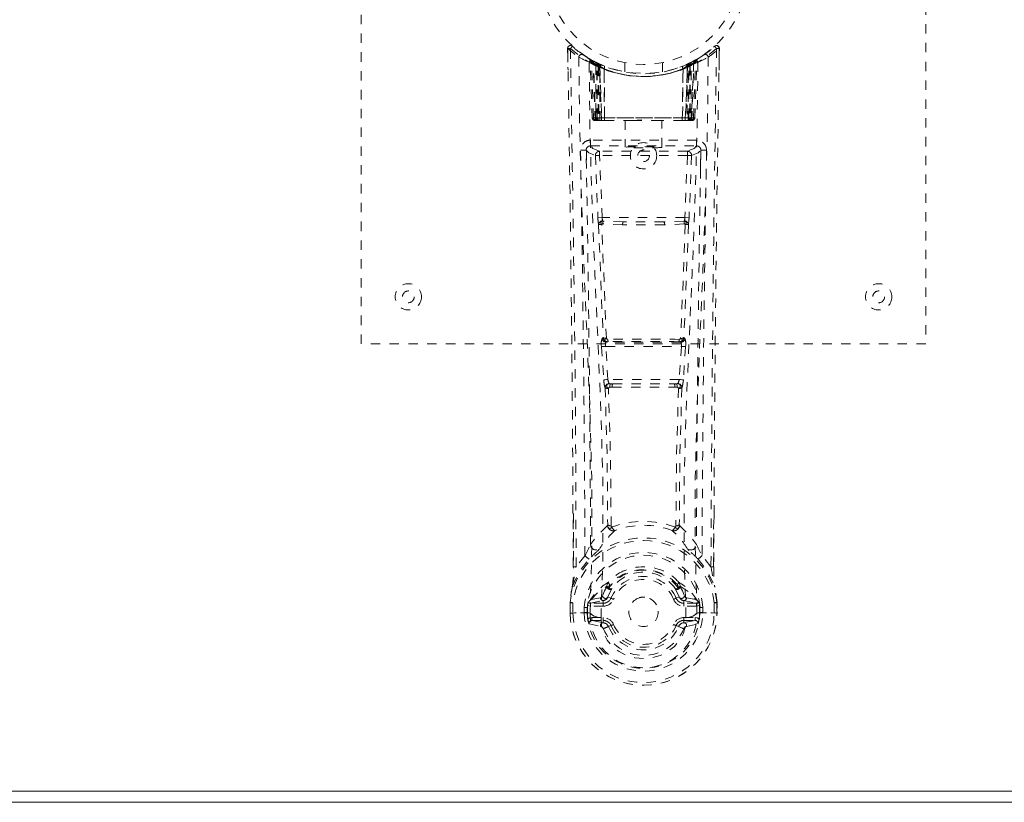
# Model space of a CAD drawing. Header units: inches. Extents: x 15 to 98.5, y 43.6 to 61.3.
# Tile 3 of 7: x 50.1 to 60.6, y 43.6 to 51.9. Entities that reach past the tile are written whole.
import ezdxf

# ---------------------------------------------------------------- set-up
doc = ezdxf.new("R2010")
doc.units = ezdxf.units.IN
doc.header["$MEASUREMENT"] = 0
doc.linetypes.add('SLD-Dashed', pattern=[0.075, 0.05, -0.025])
doc.linetypes.add('SLD-Solid', pattern=[0])

msp = doc.modelspace()

# ---------------------------------------------------------------- linework, layer by layer
at = {"color": 7, "linetype": 'SLD-Dashed', "lineweight": 0}
for p, q in [((53.779, 48.431), (53.779, 56.431)), ((59.779, 56.431), (59.779, 48.431)), ((55.972, 51.572), (55.976, 51.342)), ((55.973, 51.502), (55.972, 51.572)), ((55.974, 51.572), (55.975, 51.502)), ((56.022, 51.595), (56.033, 51.585)), ((57.417, 51.502), (57.476, 51.545)), ((57.524, 51.585), (57.535, 51.595)), ((57.581, 51.342), (57.585, 51.572)), ((57.583, 51.515), (57.583, 51.572)), ((57.585, 51.572), (57.584, 51.515)), ((56.211, 51.457), (56.198, 51.465)), ((56.217, 51.452), (56.203, 51.46)), ((56.226, 51.432), (56.212, 51.44)), ((56.233, 50.835), (56.212, 51.44)), ((56.247, 50.835), (56.226, 51.432)), ((56.276, 51.422), (56.229, 51.447)), ((56.313, 51.386), (56.244, 51.421)), ((56.266, 50.806), (56.244, 51.421)), ((56.272, 51.392), (56.285, 51.417)), ((56.272, 51.392), (56.272, 50.835)), ((56.282, 51.387), (56.272, 51.392)), ((56.296, 51.412), (56.281, 51.42)), ((56.282, 51.387), (56.294, 51.413)), ((56.285, 51.417), (56.294, 51.413)), ((56.285, 51.385), (56.298, 51.411)), ((56.295, 51.381), (56.307, 51.407)), ((56.297, 51.412), (56.296, 51.412)), ((56.304, 51.377), (56.316, 51.403)), ((56.314, 51.372), (56.325, 51.399)), ((56.579, 51.42), (56.579, 51.324)), ((56.979, 51.324), (56.979, 51.42)), ((57.232, 51.399), (57.241, 51.403)), ((57.241, 51.403), (57.253, 51.377)), ((57.313, 51.421), (57.245, 51.386)), ((57.262, 51.381), (57.25, 51.407)), ((57.26, 51.411), (57.272, 51.385)), ((57.262, 51.412), (57.261, 51.412)), ((57.328, 51.447), (57.262, 51.412)), ((57.263, 51.413), (57.273, 51.417)), ((57.273, 51.417), (57.285, 51.392)), ((57.285, 51.392), (57.276, 51.387)), ((57.285, 50.835), (57.285, 51.392)), ((57.291, 50.806), (57.313, 51.421)), ((57.311, 50.835), (57.332, 51.432)), ((57.324, 50.835), (57.345, 51.44)), ((57.328, 51.447), (57.34, 51.453)), ((57.345, 51.44), (57.332, 51.432)), ((57.36, 51.465), (57.346, 51.457)), ((56.282, 50.835), (56.282, 51.387)), ((56.286, 50.835), (56.285, 51.385)), ((56.285, 51.385), (56.295, 51.381)), ((56.295, 51.381), (56.295, 50.835)), ((56.304, 51.377), (56.304, 50.806)), ((56.314, 51.372), (56.304, 51.377)), ((56.313, 51.386), (56.314, 51.386)), ((56.332, 50.806), (56.313, 51.386)), ((56.314, 51.386), (56.334, 50.806)), ((56.314, 50.806), (56.314, 51.372)), ((56.359, 51.356), (56.36, 51.356)), ((56.363, 50.806), (56.359, 51.356)), ((56.36, 51.356), (56.366, 50.806)), ((56.364, 51.383), (56.362, 51.383)), ((57.191, 50.806), (57.197, 51.356)), ((57.195, 51.383), (57.193, 51.383)), ((57.199, 51.356), (57.194, 50.806)), ((57.197, 51.356), (57.199, 51.356)), ((57.223, 50.806), (57.244, 51.386)), ((57.245, 51.386), (57.225, 50.806)), ((57.244, 51.386), (57.245, 51.386)), ((57.253, 51.377), (57.244, 51.372)), ((57.244, 51.372), (57.244, 50.806)), ((57.253, 50.806), (57.253, 51.377)), ((57.262, 51.381), (57.272, 51.385)), ((57.262, 50.835), (57.262, 51.381)), ((57.272, 51.385), (57.271, 50.835)), ((57.276, 51.387), (57.276, 50.835)), ((56.233, 50.835), (56.247, 50.835)), ((56.266, 50.806), (56.332, 50.806)), ((56.272, 50.835), (56.282, 50.835)), ((57.276, 50.835), (56.282, 50.835)), ((56.295, 50.835), (56.286, 50.835)), ((56.295, 50.835), (57.262, 50.835)), ((56.328, 50.806), (56.314, 50.806)), ((56.332, 50.806), (56.334, 50.806)), ((56.334, 50.806), (56.363, 50.806)), ((56.363, 50.806), (56.366, 50.806)), ((56.366, 50.806), (56.662, 50.806)), ((56.584, 50.806), (56.584, 50.521)), ((56.662, 50.806), (56.896, 50.806)), ((56.896, 50.806), (57.191, 50.806)), ((56.974, 50.521), (56.974, 50.806)), ((57.191, 50.806), (57.194, 50.806)), ((57.194, 50.806), (57.223, 50.806)), ((57.225, 50.806), (57.291, 50.806)), ((57.244, 50.806), (57.229, 50.806)), ((57.271, 50.835), (57.262, 50.835)), ((57.276, 50.835), (57.285, 50.835)), ((57.311, 50.835), (57.324, 50.835)), ((56.214, 50.597), (56.214, 50.536)), ((57.343, 50.597), (56.214, 50.597)), ((57.343, 50.536), (57.343, 50.597)), ((56.173, 50.483), (56.173, 50.297)), ((56.214, 50.536), (57.343, 50.536)), ((56.312, 50.48), (56.312, 50.435)), ((57.245, 50.48), (56.312, 50.48)), ((57.245, 50.48), (57.245, 50.435)), ((57.384, 50.297), (57.384, 50.483)), ((56.267, 50.433), (56.294, 49.77)), ((56.339, 49.773), (56.312, 50.435)), ((57.245, 50.435), (56.312, 50.435)), ((57.245, 50.435), (57.219, 49.773)), ((57.29, 50.433), (57.263, 49.77)), ((56.339, 49.773), (56.294, 49.77)), ((57.219, 49.773), (56.339, 49.773)), ((56.56, 49.73), (56.349, 49.735)), ((56.997, 49.73), (56.56, 49.73)), ((57.208, 49.735), (56.997, 49.73)), ((57.263, 49.77), (57.219, 49.773)), ((56.557, 49.696), (56.346, 49.706)), ((57.212, 49.706), (57, 49.696)), ((56.35, 48.496), (56.338, 48.491)), ((57.208, 48.496), (57.219, 48.491)), ((59.779, 48.431), (53.779, 48.431)), ((56.332, 48.401), (56.356, 48.049)), ((56.377, 48.404), (57.181, 48.404)), ((56.4, 48.052), (56.377, 48.404)), ((56.383, 48.449), (56.394, 48.454)), ((57.175, 48.449), (56.383, 48.449)), ((57.181, 48.404), (57.157, 48.052)), ((57.163, 48.454), (57.175, 48.449)), ((57.225, 48.401), (57.202, 48.049)), ((56.356, 48.049), (56.358, 48.021)), ((57.157, 48.052), (56.4, 48.052)), ((57.202, 48.049), (57.199, 48.021)), ((56.445, 47.97), (56.422, 47.97)), ((56.451, 48.007), (56.425, 48.007)), ((56.451, 48.007), (57.106, 48.007)), ((57.132, 48.007), (57.106, 48.007)), ((57.135, 47.971), (57.112, 47.97)), ((56.032, 46.059), (56.03, 46.626)), ((57.528, 46.613), (57.525, 46.059)), ((56.157, 46.179), (56.062, 46.061)), ((57.495, 46.061), (57.401, 46.179)), ((56.389, 45.853), (56.389, 45.847)), ((56.396, 45.881), (56.406, 45.896)), ((56.409, 45.846), (56.409, 45.84)), ((57.149, 45.84), (57.148, 45.846)), ((57.152, 45.896), (57.161, 45.881)), ((57.168, 45.853), (57.168, 45.847)), ((56.442, 45.83), (56.401, 45.74)), ((56.401, 45.74), (56.432, 45.727)), ((57.157, 45.74), (57.115, 45.83)), ((57.125, 45.727), (57.157, 45.74)), ((57.157, 45.74), (57.168, 45.721)), ((55.998, 45.682), (55.998, 45.678)), ((55.998, 45.569), (55.998, 45.678)), ((55.999, 45.678), (55.999, 45.569)), ((56.027, 45.678), (56.028, 45.57)), ((56.178, 45.625), (56.182, 45.64)), ((56.182, 45.64), (56.183, 45.573)), ((56.222, 45.711), (56.206, 45.698)), ((56.206, 45.698), (56.206, 45.698)), ((56.206, 45.698), (56.206, 45.698)), ((56.216, 45.672), (56.35, 45.702)), ((56.216, 45.672), (56.216, 45.642)), ((56.35, 45.672), (56.216, 45.672)), ((56.35, 45.642), (56.216, 45.642)), ((56.32, 45.731), (56.222, 45.711)), ((56.35, 45.702), (56.35, 45.672)), ((56.35, 45.642), (56.35, 45.672)), ((57.207, 45.702), (57.341, 45.672)), ((57.207, 45.672), (57.207, 45.702)), ((57.341, 45.672), (57.207, 45.672)), ((57.207, 45.642), (57.207, 45.672)), ((57.341, 45.642), (57.207, 45.642)), ((57.335, 45.711), (57.237, 45.731)), ((57.335, 45.711), (57.351, 45.698)), ((57.335, 45.711), (57.335, 45.711)), ((57.341, 45.642), (57.341, 45.672)), ((57.379, 45.625), (57.375, 45.64)), ((57.375, 45.64), (57.375, 45.573)), ((57.53, 45.57), (57.53, 45.678)), ((57.558, 45.569), (57.558, 45.678)), ((57.559, 45.569), (57.56, 45.678)), ((57.56, 45.678), (57.56, 45.682)), ((55.998, 45.569), (56.001, 45.569)), ((56.045, 45.57), (56.001, 45.569)), ((56.028, 45.57), (56.028, 45.569)), ((56.064, 45.57), (56.045, 45.57)), ((56.21, 45.57), (56.064, 45.57)), ((56.149, 45.573), (56.148, 45.626)), ((56.149, 45.573), (56.149, 45.573)), ((56.178, 45.625), (56.178, 45.574)), ((56.183, 45.573), (56.178, 45.574)), ((56.211, 45.57), (56.21, 45.57)), ((56.935, 45.581), (56.934, 45.566)), ((56.935, 45.587), (56.935, 45.581)), ((57.347, 45.57), (57.493, 45.57)), ((57.374, 45.573), (57.379, 45.574)), ((57.379, 45.574), (57.379, 45.625)), ((57.409, 45.626), (57.409, 45.573)), ((57.493, 45.57), (57.512, 45.57)), ((57.512, 45.57), (57.556, 45.569)), ((57.53, 45.57), (57.53, 45.57)), ((57.556, 45.569), (57.559, 45.569)), ((56.2, 45.454), (56.322, 45.426)), ((56.23, 45.52), (56.23, 45.49)), ((56.23, 45.52), (56.35, 45.52)), ((56.35, 45.466), (56.23, 45.49)), ((56.23, 45.49), (56.35, 45.49)), ((56.327, 45.517), (56.327, 45.518)), ((56.35, 45.52), (56.35, 45.49)), ((56.35, 45.466), (56.35, 45.49)), ((56.432, 45.435), (56.406, 45.425)), ((57.151, 45.425), (57.125, 45.435)), ((57.155, 45.432), (57.151, 45.425)), ((57.207, 45.52), (57.207, 45.49)), ((57.207, 45.52), (57.327, 45.52)), ((57.327, 45.49), (57.207, 45.466)), ((57.207, 45.466), (57.207, 45.49)), ((57.207, 45.49), (57.327, 45.49)), ((57.235, 45.426), (57.357, 45.454)), ((57.327, 45.49), (57.327, 45.52))]:
    msp.add_line(p, q, dxfattribs=at)
at = {"color": 7, "linetype": 'SLD-Solid', "lineweight": 15}
for p, q in [((15.147, 43.674), (98.411, 43.674)), ((98.411, 43.674), (15.147, 43.674)), ((98.529, 43.556), (15.029, 43.556))]:
    msp.add_line(p, q, dxfattribs=at)
at = {"color": 7, "linetype": 'SLD-Dashed', "lineweight": 0, "flags": 128}
for points in [[(57.582, 51.572), (57.58, 51.58), (57.577, 51.588), (57.572, 51.594), (57.565, 51.599), (57.558, 51.602), (57.551, 51.602), (57.543, 51.6), (57.537, 51.596)], [(56.062, 46.061), (56.06, 46.832), (56.056, 47.6), (56.049, 48.366), (56.039, 49.131), (56.036, 49.325), (56.034, 49.523), (56.031, 49.692), (56.028, 49.879), (56.027, 49.957), (56.026, 50.038), (56.025, 50.121), (56.023, 50.196), (56.023, 50.216), (56.023, 50.25), (56.022, 50.297), (56.021, 50.359), (56.02, 50.446), (56.018, 50.552), (56.016, 50.675), (56.014, 50.817), (56.012, 50.941), (56.01, 51.04), (56.009, 51.134), (56.005, 51.37), (56.002, 51.573)], [(56.091, 51.479), (56.1, 50.723), (56.119, 49.97), (56.147, 49.22), (56.179, 48.476), (56.209, 47.737), (56.228, 47.005), (56.23, 46.282), (56.211, 45.57)], [(56.327, 45.518), (56.348, 46.23), (56.347, 46.953), (56.327, 47.684), (56.296, 48.422), (56.262, 49.167), (56.232, 49.916), (56.21, 50.669), (56.2, 51.423)], [(56.284, 51.416), (56.261, 51.429), (56.238, 51.442)], [(56.262, 51.429), (56.253, 51.433), (56.248, 51.432), (56.247, 51.426), (56.245, 51.42)], [(57.357, 51.423), (57.347, 50.669), (57.325, 49.916), (57.295, 49.167), (57.261, 48.422), (57.23, 47.684), (57.21, 46.953), (57.209, 46.23), (57.23, 45.518)], [(57.244, 51.372), (57.239, 51.383), (57.236, 51.391), (57.233, 51.397), (57.232, 51.399)], [(57.276, 51.387), (57.271, 51.397), (57.267, 51.405), (57.264, 51.411), (57.263, 51.413)], [(57.466, 51.479), (57.458, 50.723), (57.438, 49.97), (57.41, 49.22), (57.378, 48.476), (57.348, 47.737), (57.329, 47.005), (57.328, 46.282), (57.347, 45.57)], [(57.346, 51.457), (57.344, 51.455), (57.338, 51.452)], [(57.358, 51.464), (57.358, 51.464), (57.36, 51.465)], [(57.165, 51.374), (57.184, 51.379), (57.197, 51.384)], [(56.272, 50.835), (56.257, 50.835), (56.244, 50.835), (56.236, 50.835), (56.233, 50.835)], [(56.247, 50.835), (56.25, 50.835), (56.259, 50.835), (56.271, 50.835), (56.286, 50.835)], [(56.662, 50.806), (56.779, 50.815), (56.896, 50.806)], [(57.271, 50.835), (57.286, 50.835), (57.299, 50.835), (57.307, 50.835), (57.311, 50.835)], [(57.324, 50.835), (57.321, 50.835), (57.313, 50.835), (57.3, 50.835), (57.285, 50.835)], [(56.169, 50.491), (56.196, 50.462), (56.267, 50.433)], [(56.312, 50.48), (56.241, 50.508), (56.214, 50.536)], [(57.343, 50.536), (57.316, 50.508), (57.245, 50.48)], [(57.29, 50.433), (57.361, 50.462), (57.388, 50.491)], [(56.312, 50.435), (56.296, 50.434), (56.282, 50.434), (56.272, 50.433), (56.267, 50.433)], [(57.29, 50.433), (57.285, 50.433), (57.275, 50.434), (57.261, 50.434), (57.245, 50.435)], [(56.997, 49.73), (56.779, 49.73), (56.56, 49.73)], [(56.301, 49.702), (56.325, 49.097), (56.35, 48.496)], [(56.384, 48.49), (56.359, 49.093), (56.335, 49.699)], [(57, 49.696), (56.779, 49.696), (56.557, 49.696)], [(57.223, 49.699), (57.199, 49.093), (57.173, 48.49)], [(57.256, 49.702), (57.233, 49.097), (57.208, 48.496)], [(56.394, 48.454), (56.385, 48.455), (56.378, 48.458), (56.372, 48.462), (56.369, 48.468), (56.369, 48.474), (56.372, 48.48), (56.377, 48.486), (56.384, 48.49)], [(57.173, 48.49), (57.18, 48.486), (57.185, 48.48), (57.188, 48.474), (57.188, 48.468), (57.185, 48.462), (57.179, 48.458), (57.172, 48.455), (57.163, 48.454)], [(56.377, 48.404), (56.369, 48.404), (56.361, 48.403), (56.354, 48.403), (56.347, 48.402), (56.342, 48.402), (56.337, 48.402), (56.334, 48.402), (56.332, 48.401)], [(57.225, 48.401), (57.22, 48.402), (57.21, 48.402), (57.196, 48.403), (57.181, 48.404)], [(56.4, 48.052), (56.385, 48.051), (56.371, 48.05), (56.36, 48.049), (56.356, 48.049)], [(57.202, 48.049), (57.197, 48.049), (57.187, 48.05), (57.172, 48.051), (57.157, 48.052)], [(56.371, 47.963), (56.392, 47.231), (56.398, 46.507)], [(56.434, 46.496), (56.428, 47.222), (56.406, 47.957)], [(57.151, 47.957), (57.129, 47.222), (57.123, 46.496)], [(57.186, 47.963), (57.165, 47.231), (57.159, 46.507)], [(56.033, 46.627), (56.033, 46.402), (56.034, 46.06)], [(57.524, 46.06), (57.524, 46.433), (57.525, 46.614)], [(56.396, 46.499), (56.297, 46.403), (56.216, 46.297)], [(56.396, 46.499), (56.398, 46.489), (56.402, 46.48), (56.408, 46.474), (56.416, 46.47), (56.423, 46.469), (56.431, 46.471), (56.438, 46.477), (56.444, 46.484)], [(57.113, 46.484), (57.119, 46.477), (57.126, 46.471), (57.134, 46.469), (57.142, 46.47), (57.149, 46.474), (57.155, 46.48), (57.159, 46.489), (57.161, 46.499)], [(57.161, 46.499), (57.26, 46.403), (57.341, 46.297)], [(56.296, 46.234), (56.305, 46.243), (56.31, 46.249)], [(57.262, 46.234), (57.253, 46.243), (57.248, 46.249)], [(56.023, 45.856), (56.099, 46.014), (56.199, 46.142)], [(56.032, 46.059), (56.032, 46.059), (56.033, 46.06), (56.035, 46.06), (56.039, 46.06), (56.044, 46.061), (56.05, 46.061), (56.056, 46.061), (56.062, 46.061)], [(57.358, 46.142), (57.458, 46.014), (57.534, 45.856)], [(57.525, 46.059), (57.525, 46.059), (57.524, 46.06), (57.522, 46.06), (57.518, 46.06), (57.513, 46.061), (57.507, 46.061), (57.501, 46.061), (57.495, 46.061)], [(56.023, 45.856), (56.009, 45.78), (55.998, 45.682)], [(56.023, 45.856), (56.021, 45.851), (56.021, 45.845)], [(56.222, 45.711), (56.298, 45.793), (56.389, 45.853)], [(56.389, 45.847), (56.365, 45.804), (56.343, 45.75)], [(56.389, 45.853), (56.394, 45.876), (56.396, 45.881)], [(56.409, 45.846), (56.412, 45.86), (56.42, 45.872)], [(57.138, 45.872), (57.145, 45.86), (57.148, 45.846)], [(57.161, 45.881), (57.164, 45.876), (57.168, 45.853)], [(57.168, 45.853), (57.259, 45.793), (57.335, 45.711)], [(57.168, 45.847), (57.192, 45.804), (57.214, 45.75)], [(57.536, 45.845), (57.536, 45.851), (57.534, 45.856)], [(57.56, 45.682), (57.548, 45.78), (57.534, 45.856)], [(57.56, 45.678), (57.549, 45.772), (57.536, 45.845)], [(56.343, 45.75), (56.332, 45.736), (56.32, 45.731)], [(56.423, 45.82), (56.413, 45.82), (56.403, 45.825)], [(56.411, 45.836), (56.42, 45.83), (56.429, 45.827), (56.437, 45.827), (56.442, 45.83)], [(57.115, 45.83), (57.12, 45.827), (57.128, 45.827), (57.137, 45.83), (57.147, 45.836)], [(57.154, 45.825), (57.144, 45.82), (57.134, 45.82)], [(57.214, 45.75), (57.225, 45.736), (57.237, 45.731)], [(55.998, 45.678), (55.997, 45.678), (55.999, 45.678), (56.001, 45.678), (56.005, 45.678), (56.01, 45.678), (56.015, 45.678), (56.021, 45.678), (56.027, 45.678)], [(55.998, 45.682), (55.999, 45.682), (56.001, 45.682), (56.004, 45.681), (56.007, 45.681), (56.012, 45.68), (56.017, 45.68), (56.022, 45.679), (56.027, 45.678)], [(56.216, 45.642), (56.199, 45.644), (56.184, 45.651)], [(56.206, 45.698), (56.2, 45.692), (56.191, 45.685)], [(56.46, 45.715), (56.454, 45.717), (56.449, 45.719), (56.445, 45.721), (56.44, 45.723), (56.437, 45.724), (56.434, 45.726), (56.433, 45.726), (56.432, 45.727)], [(57.098, 45.715), (57.103, 45.717), (57.108, 45.719), (57.113, 45.721), (57.117, 45.723), (57.12, 45.724), (57.123, 45.726), (57.125, 45.726), (57.125, 45.727)], [(57.374, 45.651), (57.358, 45.644), (57.341, 45.642)], [(57.366, 45.685), (57.36, 45.689), (57.351, 45.698)], [(57.53, 45.678), (57.535, 45.679), (57.541, 45.68), (57.546, 45.68), (57.55, 45.681), (57.554, 45.681), (57.557, 45.682), (57.559, 45.682), (57.56, 45.682)], [(57.53, 45.678), (57.536, 45.678), (57.542, 45.678), (57.548, 45.678), (57.552, 45.678), (57.556, 45.678), (57.559, 45.678), (57.56, 45.678), (57.56, 45.678)], [(56.028, 45.57), (56.021, 45.569), (56.015, 45.569), (56.01, 45.569), (56.005, 45.569), (56.002, 45.569), (55.999, 45.569), (55.998, 45.569), (55.998, 45.569)], [(56.178, 45.574), (56.175, 45.573), (56.168, 45.573), (56.159, 45.573), (56.149, 45.573)], [(56.211, 45.57), (56.227, 45.552), (56.255, 45.536)], [(56.255, 45.536), (56.288, 45.525), (56.327, 45.517)], [(57.231, 45.517), (57.269, 45.525), (57.302, 45.536)], [(57.302, 45.536), (57.33, 45.552), (57.347, 45.57)], [(57.559, 45.569), (57.559, 45.569), (57.558, 45.569), (57.556, 45.569), (57.552, 45.569), (57.547, 45.569), (57.542, 45.57), (57.536, 45.57), (57.53, 45.57)], [(56.188, 45.503), (56.207, 45.516), (56.23, 45.52)], [(56.327, 45.517), (56.331, 45.435), (56.354, 45.355), (56.394, 45.279), (56.45, 45.213), (56.52, 45.158), (56.6, 45.117), (56.688, 45.092), (56.778, 45.084), (56.869, 45.092), (56.957, 45.117), (57.037, 45.158), (57.107, 45.213), (57.163, 45.279), (57.204, 45.355), (57.226, 45.435), (57.231, 45.517)], [(56.46, 45.447), (56.454, 45.445), (56.449, 45.443), (56.445, 45.441), (56.44, 45.439), (56.437, 45.438), (56.434, 45.436), (56.433, 45.436), (56.432, 45.435)], [(57.098, 45.447), (57.103, 45.445), (57.108, 45.443), (57.113, 45.441), (57.117, 45.439), (57.12, 45.438), (57.123, 45.436), (57.125, 45.436), (57.125, 45.435)], [(57.151, 45.425), (57.153, 45.424), (57.159, 45.421), (57.167, 45.418), (57.177, 45.414), (57.187, 45.41), (57.196, 45.406), (57.202, 45.403), (57.206, 45.402)], [(57.23, 45.518), (57.231, 45.518), (57.231, 45.517)], [(57.327, 45.52), (57.35, 45.516), (57.369, 45.503)]]:
    msp.add_lwpolyline(points, dxfattribs=at)
at = {"color": 7, "linetype": 'SLD-Dashed', "lineweight": 0}
for centre, radius in [((56.779, 52.431), 1.125), ((56.779, 52.431), 1.03), ((56.779, 50.431), 0.14), ((56.779, 50.431), 0.0625), ((54.279, 48.931), 0.14), ((54.279, 48.931), 0.0625), ((59.279, 48.931), 0.14), ((59.279, 48.931), 0.0625), ((56.779, 45.581), 0.156)]:
    msp.add_circle(centre, radius, dxfattribs=at)
for centre, radius, start, end in [((56.002, 51.573), 0.03, 47.8754, 180.8657), ((57.555, 51.573), 0.03, 359.1344, 132.1245), ((56.01, 50.395), 1.178, 90.3891, 91.8489), ((56.786, 52.483), 1.221, 228.2157, 235.3109), ((-278.731, 45.206), 334.763, 0.24308, 1.07764), ((58.108, 49.677), 2.833, 137.4024, 138.0071), ((56.779, 52.432), 1.158, 227.8872, 312.1137), ((56.776, 52.428), 1.124, 227.9197, 235.3733), ((56.121, 51.478), 0.03, 55.9462, 179.9458), ((56.747, 52.375), 1.064, 234.3727, 244.943), ((56.779, 52.431), 1.128, 235.3626, 240.5079), ((56.779, 52.431), 1.128, 299.4918, 304.6374), ((56.781, 52.428), 1.124, 304.6264, 312.0808), ((57.436, 51.478), 0.03, 0.0546, 124.0534), ((56.771, 52.483), 1.221, 304.6892, 311.7842), ((471.741, 44.332), 414.249, 178.99848, 179.76084), ((393.306, 45.197), 335.781, 178.92194, 179.75832), ((55.542, 49.762), 2.707, 41.9788, 42.6116), ((57.537, 49.89), 1.683, 88.3703, 89.3917), ((56.762, 52.662), 1.36, 240.4669, 245.6256), ((56.182, 51.439), 0.03, 1.9839, 58.9807), ((56.657, 52.228), 0.89, 238.9432, 239.7607), ((56.241, 51.411), 0.0428, 114.1625, 163.043), ((56.779, 52.463), 1.19, 240.9033, 299.0966), ((56.195, 51.443), 0.02, 342.7431, 49.6231), ((56.196, 51.431), 0.0299, 1.9069, 59.7476), ((56.779, 52.431), 1.127, 239.7625, 244.7538), ((56.753, 52.046), 0.812, 228.2745, 233.7146), ((56.779, 52.431), 1.128, 240.5082, 299.4917), ((56.75, 52.038), 0.801, 229.1472, 234.5813), ((56.214, 51.42), 0.0299, 1.8043, 60.7955), ((56.779, 52.431), 1.127, 240.8268, 245.7623), ((56.753, 52.036), 0.798, 230.3973, 235.7549), ((30.532, 50.149), 25.745, 1.4619, 2.8404), ((56.283, 51.385), 0.0297, 1.4799, 64.5354), ((56.284, 51.385), 0.0297, 1.4805, 64.59), ((56.716, 52.292), 0.975, 244.5425, 247.4768), ((56.779, 52.43), 1.126, 294.2343, 299.1768), ((57.273, 51.385), 0.0297, 115.4094, 178.521), ((57.274, 51.385), 0.0297, 115.4647, 178.5201), ((56.804, 52.036), 0.798, 304.2462, 309.6017), ((56.808, 52.037), 0.8, 305.4127, 310.8588), ((56.804, 52.047), 0.813, 306.2882, 311.7227), ((83.03, 50.149), 25.749, 177.1598, 178.538), ((57.343, 51.42), 0.0299, 119.2061, 178.1945), ((57.341, 51.422), 0.0273, 117.636, 182.2911), ((57.361, 51.431), 0.0299, 120.2516, 178.0929), ((57.316, 51.41), 0.0429, 16.9749, 65.8179), ((57.371, 51.441), 0.0264, 119.4133, 183.7845), ((57.375, 51.439), 0.03, 121.0193, 178.0161), ((56.794, 52.665), 1.363, 294.3805, 299.5293), ((56.779, 52.43), 1.155, 244.5269, 295.4731), ((56.779, 52.43), 1.155, 245.2589, 294.7411), ((56.73, 51.976), 0.723, 234.8069, 239.0696), ((56.779, 52.43), 1.155, 246.2582, 293.7418), ((56.329, 51.374), 0.0346, 329.0252, 15.0634), ((56.33, 51.374), 0.0347, 329.0979, 15.136), ((56.779, 52.394), 1.12, 248.0447, 291.9528), ((57.227, 51.374), 0.0344, 164.7139, 211.0458), ((57.228, 51.374), 0.0346, 164.9346, 210.9767), ((56.827, 51.977), 0.723, 300.9304, 305.1919), ((56.263, 50.836), 0.03, 181.9945, 269.9957), ((56.295, 50.88), 0.0753, 216.3019, 253.1034), ((56.276, 50.836), 0.03, 181.9685, 269.9713), ((56.291, 50.985), 0.177, 260.4273, 268.5147), ((56.846, 50.829), 0.573, 179.3827, 182.0787), ((56.697, 50.828), 0.415, 179.0176, 183.0161), ((56.879, 50.829), 0.593, 179.403, 182.0118), ((56.724, 50.828), 0.429, 179.0499, 182.9166), ((56.833, 50.828), 0.429, 357.0825, 0.9511), ((56.679, 50.829), 0.593, 357.9878, 0.5961), ((57.267, 50.993), 0.185, 271.3812, 279.05), ((56.861, 50.828), 0.415, 356.9839, 0.9824), ((57.281, 50.836), 0.03, 270.0285, 358.0324), ((57.263, 50.88), 0.0753, 286.896, 323.6986), ((56.711, 50.829), 0.574, 357.9214, 0.6172), ((57.294, 50.836), 0.03, 270.004, 358.0058), ((56.214, 50.492), 0.105, 89.9854, 180.8819), ((57.343, 50.492), 0.105, 359.1182, 90.0144), ((-232.846, 45.152), 289.004, 0.2037, 1.05858), ((56.138, 49.635), 0.856, 87.8892, 91.9056), ((56.214, 50.491), 0.045, 90.0028, 180.9441), ((-234.375, 45.154), 290.593, 0.22541, 1.05233), ((56.312, 50.434), 0.0451, 90.4437, 181.6963), ((57.245, 50.434), 0.0451, 358.2749, 89.5565), ((347.932, 45.154), 290.593, 178.94767, 179.77459), ((57.343, 50.491), 0.045, 359.0567, 89.9968), ((57.42, 49.636), 0.856, 88.0939, 92.1116), ((359.89, 45.003), 302.491, 178.96048, 179.77724), ((56.809, 49.79), 0.516, 182.1914, 189.7874), ((56.345, 49.693), 0.0452, 90.1292, 168.555), ((56.347, 49.717), 0.0216, 94.0687, 235.9982), ((56.472, 49.781), 0.134, 183.7296, 198.5348), ((56.35, 49.74), 0.00464, 195.4429, 262.7613), ((56.457, 49.707), 0.111, 165.3857, 180.5162), ((56.639, 49.705), 0.0822, 162.241, 186.0048), ((56.919, 49.705), 0.0822, 353.9965, 17.7577), ((57.208, 49.74), 0.00458, 276.8159, 344.7879), ((57.101, 49.707), 0.111, 359.5367, 14.701), ((57.085, 49.781), 0.134, 341.4616, 356.272), ((57.21, 49.717), 0.0216, 304.0016, 85.9314), ((57.212, 49.693), 0.0452, 11.4447, 89.871), ((56.748, 49.79), 0.515, 350.2079, 357.8102), ((56.327, 49.794), 0.0956, 254.3743, 274.7235), ((56.345, 49.695), 0.0114, 88.4969, 157.4661), ((57.212, 49.695), 0.0114, 22.2091, 91.2694), ((57.23, 49.794), 0.0956, 265.2768, 285.6253), ((56.52, 48.434), 0.191, 162.6874, 189.9477), ((56.383, 48.494), 0.0451, 183.9447, 269.3368), ((56.395, 48.499), 0.0451, 184.0945, 269.3036), ((56.377, 48.557), 0.0668, 245.6232, 276.115), ((56.401, 48.496), 0.0174, 200.0893, 265.472), ((56.779, 12.763), 35.718, 89.3919, 90.6083), ((56.434, 48.475), 0.0353, 173.7837, 215.2107), ((57.123, 48.475), 0.0353, 324.8023, 6.2126), ((57.156, 48.497), 0.0183, 275.783, 338.125), ((57.163, 48.499), 0.0451, 270.6964, 355.9054), ((57.18, 48.556), 0.0667, 263.87, 294.4077), ((57.174, 48.494), 0.0451, 270.6638, 356.0547), ((57.037, 48.434), 0.191, 350.0548, 17.3094), ((56.426, 48.421), 0.052, 146.8552, 198.5282), ((56.404, 48.392), 0.0626, 88.5395, 99.0724), ((56.779, 15.747), 32.709, 89.3469, 90.6533), ((57.153, 48.391), 0.0636, 80.9801, 91.4849), ((57.131, 48.421), 0.0518, 341.3903, 33.2256), ((56.482, 48.057), 0.0824, 183.6511, 215.4445), ((57.077, 48.056), 0.0808, 324.2188, 356.688), ((56.562, 48.036), 0.204, 184.0598, 200.6683), ((56.417, 47.963), 0.0464, 92.4769, 179.2397), ((56.4, 48.018), 0.0615, 242.1264, 275.9622), ((56.415, 47.982), 0.0271, 90.6845, 249.41), ((56.424, 47.952), 0.0186, 94.5998, 165.3467), ((56.424, 48.025), 0.0184, 242.0332, 273.5375), ((56.501, 47.984), 0.0795, 162.802, 189.4331), ((56.507, 47.98), 0.0624, 154.2159, 188.7194), ((56.779, 80.323), 32.354, 269.41, 270.59), ((56.779, 81.373), 33.367, 269.4373, 270.5627), ((57.05, 47.98), 0.0623, 351.2593, 25.8062), ((57.134, 48.025), 0.0176, 265.69, 298.7618), ((57.056, 47.984), 0.0795, 350.5745, 17.2021), ((57.133, 47.952), 0.0186, 14.5428, 85.3385), ((57.14, 47.963), 0.0464, 0.7608, 87.523), ((57.142, 47.982), 0.0271, 290.5901, 89.3161), ((57.158, 48.018), 0.0615, 264.0375, 297.8735), ((56.995, 48.036), 0.204, 339.3393, 355.9339), ((56.386, 46.506), 0.0126, 326.4663, 4.1586), ((56.457, 46.504), 0.0607, 184.6234, 287.3255), ((56.431, 46.55), 0.0541, 233.0533, 273.2344), ((56.448, 46.498), 0.014, 187.7842, 254.3716), ((56.779, 45.571), 0.972, 69.8638, 110.1345), ((56.503, 46.5), 0.0612, 194.8611, 242.4288), ((56.779, 45.653), 0.849, 69.047, 110.953), ((57.101, 46.504), 0.0607, 252.674, 355.3769), ((57.054, 46.5), 0.0612, 297.5702, 345.1396), ((57.109, 46.498), 0.014, 285.6309, 352.2065), ((57.126, 46.55), 0.0541, 266.7661, 306.9452), ((57.172, 46.506), 0.0126, 175.8376, 213.5285), ((56.779, 45.581), 0.787, 7.3679, 172.6321), ((57.05, 45.796), 0.867, 131.5107, 148.5604), ((56.507, 45.796), 0.868, 31.4423, 48.4867), ((56.779, 45.581), 0.758, 7.3679, 172.6321), ((53.69, 47.492), 2.794, 331.9763, 334.6837), ((56.276, 46.3), 0.0607, 182.3511, 303.2471), ((57.281, 46.3), 0.0607, 236.7588, 357.6463), ((59.867, 47.492), 2.794, 205.3163, 208.0237), ((56.779, 45.581), 0.632, 4.1187, 175.8813), ((56.408, 46.425), 0.352, 224.3758, 233.6408), ((56.779, 45.581), 0.602, 4.2517, 175.7483), ((57.771, 44.595), 2.205, 131.9958, 135.4494), ((55.786, 44.594), 2.206, 44.5512, 48.0031), ((57.149, 46.425), 0.352, 306.3608, 315.6226), ((54.597, 46.025), 1.436, 352.8151, 1.3447), ((50.428, 47.024), 5.716, 348.2055, 350.2999), ((56.779, 45.557), 0.504, 65.71, 114.2904), ((63.138, 47.026), 5.724, 189.7011, 191.7926), ((58.942, 46.024), 1.417, 178.6005, 187.2425), ((56.726, 45.63), 0.417, 111.8068, 140.2786), ((56.779, 45.569), 0.455, 35.9728, 144.0272), ((56.779, 45.539), 0.49, 42.8678, 137.1322), ((56.779, 45.581), 0.376, 22.774, 157.226), ((56.779, 45.59), 0.413, 35.4711, 144.5333), ((56.831, 45.63), 0.417, 39.7256, 68.1897), ((57.263, 45.584), 1.269, 168.1219, 175.7637), ((56.668, 45.433), 0.532, 119.5718, 150.2115), ((56.408, 45.875), 0.0285, 228.7163, 271.1645), ((56.408, 45.869), 0.0285, 228.6762, 271.1482), ((56.419, 45.85), 0.0298, 184.5075, 237.2458), ((56.435, 45.897), 0.029, 181.3375, 239.0764), ((56.779, 45.581), 0.346, 22.774, 157.226), ((57.123, 45.897), 0.029, 300.9229, 358.6638), ((57.149, 45.875), 0.0285, 268.835, 311.2852), ((57.149, 45.869), 0.0285, 268.8526, 311.3268), ((56.887, 45.432), 0.535, 29.8503, 60.3538), ((57.138, 45.85), 0.0301, 303.0062, 355.3646), ((56.374, 45.755), 0.0308, 189.2235, 329.7571), ((56.345, 45.762), 0.06, 275.0538, 338.6882), ((55.91, 46.169), 0.601, 325.0663, 326.3821), ((56.413, 45.84), 0.00483, 175.6493, 234.2785), ((56.423, 45.842), 0.0228, 269.5638, 325.8568), ((56.779, 45.581), 0.157, 84.8878, 105.7451), ((57.134, 45.842), 0.0228, 214.1425, 270.4737), ((57.144, 45.84), 0.00483, 305.7181, 4.3511), ((57.71, 46.211), 0.677, 213.693, 214.8613), ((57.183, 45.755), 0.0308, 210.2875, 350.7394), ((56.779, 45.581), 0.599, 173.2568, 174.3599), ((56.306, 45.642), 0.122, 159.7422, 175.7922), ((56.216, 45.703), 0.0305, 215.6328, 270.547), ((56.35, 45.732), 0.0299, 181.6327, 269.1174), ((56.35, 45.761), 0.089, 270, 337.226), ((56.35, 45.761), 0.119, 270, 337.2261), ((57.207, 45.761), 0.119, 202.774, 269.9999), ((57.207, 45.761), 0.089, 202.774, 270), ((57.208, 45.752), 0.0503, 218.0018, 269.2517), ((57.207, 45.732), 0.0299, 270.8823, 358.3676), ((57.342, 45.703), 0.0305, 269.4532, 324.3675), ((57.287, 45.65), 0.0865, 0.8464, 23.6193), ((56.779, 45.581), 0.599, 5.6401, 6.7432), ((56.779, 45.581), 0.781, 180.8691, 0), ((56.779, 45.581), 0.781, 180.8627, 359.1373), ((56.779, 45.581), 0.751, 180.8899, 359.1372), ((56.179, 46.227), 0.601, 267.1319, 269.9828), ((56.779, 45.581), 0.63, 180.7178, 359.2822), ((56.779, 45.581), 0.6, 180.7178, 359.2822), ((56.779, 45.581), 0.596, 180.7437, 187.5062), ((56.779, 45.555), 0.568, 178.4775, 1.5214), ((56.779, 45.581), 0.596, 352.4937, 359.2563), ((57.379, 46.227), 0.601, 270.0172, 272.8681), ((57.377, 44.275), 1.298, 88.6256, 89.9388), ((56.42, 45.534), 0.234, 187.5692, 200.0311), ((56.229, 45.46), 0.0298, 88.611, 192.2801), ((56.351, 45.436), 0.0301, 91.1988, 198.1687), ((56.313, 45.386), 0.0412, 22.4966, 77.8675), ((56.35, 45.401), 0.119, 22.7739, 90), ((56.35, 45.401), 0.089, 22.774, 90), ((56.344, 45.398), 0.0676, 22.9294, 84.9737), ((58.035, 41.468), 4.279, 112.3757, 113.1719), ((56.779, 45.581), 0.404, 202.774, 337.226), ((56.779, 45.581), 0.376, 202.774, 337.226), ((56.779, 45.581), 0.346, 202.774, 337.226), ((57.207, 45.401), 0.119, 90.0001, 157.226), ((57.207, 45.401), 0.089, 90, 157.226), ((57.213, 45.398), 0.0676, 95.042, 150.0535), ((57.244, 45.386), 0.0412, 102.1259, 157.51), ((57.207, 45.436), 0.0301, 341.8317, 88.8008), ((57.328, 45.46), 0.0298, 347.7201, 91.3894), ((57.137, 45.534), 0.234, 339.9694, 352.4308), ((56.779, 45.581), 0.463, 202.774, 337.226)]:
    msp.add_arc(centre, radius, start, end, dxfattribs=at)
msp.add_ellipse((56.779, 50.521), major_axis=(0.195, 0), ratio=0.034921, dxfattribs=at)

doc.saveas('drawing.dxf')
